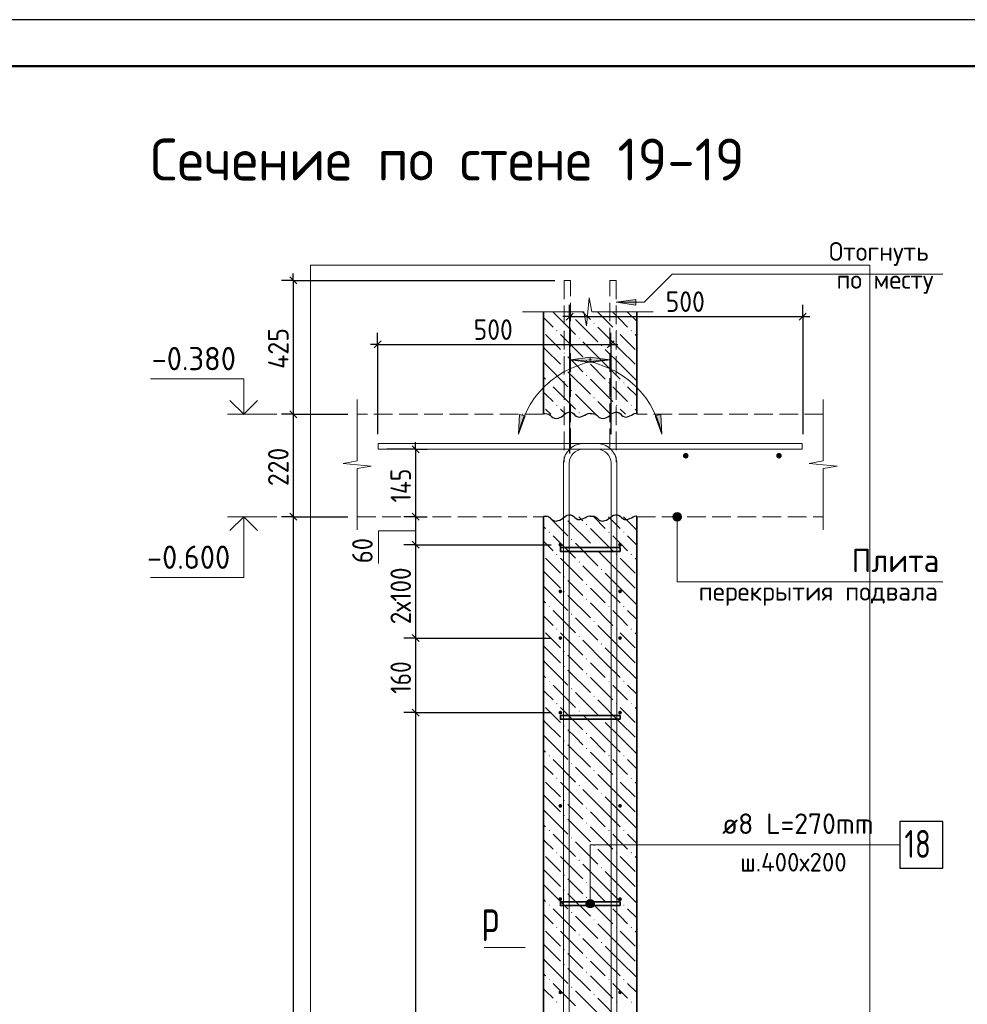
# Model space of a CAD drawing. Header units: millimetres. Extents: x 0 to 42000, y 0 to 29700.
# Tile 11 of 20: x 12682 to 22846, y 19140 to 29700. Entities that reach past the tile are written whole.
import ezdxf

# ---------------------------------------------------------------- set-up
doc = ezdxf.new("R2010")
doc.units = ezdxf.units.MM
doc.linetypes.add('______2', pattern=[270, 200, -70])
for name, color, linetype, lineweight in [('Standard', 7, 'Continuous', 25), ('ЖБ Перекрытие нижний уровень с отделкой', 7, '______2', 25), ('ЖБ Пилон', 7, 'Continuous', 35), ('ЖБ Стена верхний уровень', 7, 'Continuous', 35), ('Заголовок чертежа', 7, 'Continuous', 25), ('Позиционная метка диаметр_ шаг', 7, 'Continuous', 13), ('Позиционная метка линия выноска', 7, 'Continuous', 13), ('Примечания', 7, 'Continuous', 13), ('Сечения символ', 7, 'Continuous', 25), ('Стена фоновая арматура Х1', 7, 'Continuous', 35), ('Стена фоновая затяжка С-обр.', 52, 'Continuous', 25)]:
    doc.layers.add(name, color=color, linetype=linetype, lineweight=lineweight)
doc.layers.add('Стена Хомут', color=7, linetype='Continuous', lineweight=25, true_color=0x6e3c1e)
doc.styles.add('ISOCPEUR', font='txt')

msp = doc.modelspace()

# ---------------------------------------------------------------- hatches: boundary and pattern name
at = {"layer": 'ЖБ Пилон', "linetype": 'Continuous', "lineweight": 18, "transparency": 33554687}
for points in [[(18596, 26524), (18603, 26531), (18609, 26524), (18603, 26518)], [(18836, 26444), (18843, 26451), (18849, 26444), (18843, 26438)], [(18436, 26364), (18443, 26371), (18449, 26364), (18443, 26358)], [(19076, 26364), (19083, 26371), (19089, 26364), (19083, 26358)], [(19236, 26364), (19243, 26371), (19249, 26364), (19243, 26358)], [(18676, 26284), (18683, 26291), (18689, 26284), (18683, 26278)], [(18916, 26204), (18923, 26211), (18929, 26204), (18923, 26198)], [(18516, 26124), (18523, 26131), (18529, 26124), (18523, 26118)], [(18756, 26044), (18763, 26051), (18769, 26044), (18763, 26038)], [(18516, 25964), (18523, 25971), (18529, 25964), (18523, 25958)], [(18756, 25884), (18763, 25891), (18769, 25884), (18763, 25878)], [(18356, 25804), (18363, 25811), (18369, 25804), (18363, 25798)], [(18996, 25804), (19003, 25811), (19009, 25804), (19003, 25798)], [(19156, 25804), (19163, 25811), (19169, 25804), (19163, 25798)], [(18596, 25724), (18603, 25731), (18609, 25724), (18603, 25718)], [(18436, 25564), (18443, 25571), (18449, 25564), (18443, 25558)], [(18836, 25644), (18843, 25651), (18849, 25644), (18843, 25638)], [(19076, 25564), (19083, 25571), (19089, 25564), (19083, 25558)], [(19236, 25564), (19243, 25571), (19249, 25564), (19243, 25558)], [(18676, 25484), (18683, 25491), (18689, 25484), (18683, 25478)]]:
    msp.add_hatch(color=7, dxfattribs=at).paths.add_polyline_path(points, flags=16)
at = {"layer": 'ЖБ Стена верхний уровень', "linetype": 'Continuous', "lineweight": 18, "transparency": 33554687}
for points in [[(18516, 24364), (18520, 24368), (18525, 24368), (18529, 24364), (18523, 24358)], [(18756, 24284), (18763, 24291), (18769, 24284), (18763, 24278)], [(18356, 24204), (18363, 24211), (18369, 24204), (18363, 24198)], [(18996, 24204), (19003, 24211), (19009, 24204), (19003, 24198)], [(19156, 24204), (19163, 24211), (19169, 24204), (19163, 24198)], [(18596, 24124), (18603, 24131), (18609, 24124), (18603, 24118)], [(18836, 24044), (18843, 24051), (18849, 24044), (18843, 24038)], [(18436, 23964), (18443, 23971), (18449, 23964), (18443, 23958)], [(18676, 23884), (18683, 23891), (18689, 23884), (18683, 23878)], [(19076, 23964), (19083, 23971), (19089, 23964), (19083, 23958)], [(19236, 23964), (19243, 23971), (19249, 23964), (19243, 23958)], [(18916, 23804), (18923, 23811), (18929, 23804), (18923, 23798)], [(18516, 23724), (18523, 23731), (18529, 23724), (18523, 23718)], [(18516, 23564), (18523, 23571), (18529, 23564), (18523, 23558)], [(18756, 23644), (18763, 23651), (18769, 23644), (18763, 23638)], [(18756, 23484), (18763, 23491), (18769, 23484), (18763, 23478)], [(18356, 23404), (18363, 23411), (18369, 23404), (18363, 23398)], [(18996, 23404), (19003, 23411), (19009, 23404), (19003, 23398)], [(19156, 23404), (19163, 23411), (19169, 23404), (19163, 23398)], [(18596, 23324), (18603, 23331), (18609, 23324), (18603, 23318)], [(18836, 23244), (18843, 23251), (18849, 23244), (18843, 23238)], [(18436, 23164), (18443, 23171), (18449, 23164), (18443, 23158)], [(19076, 23164), (19083, 23171), (19089, 23164), (19083, 23158)], [(19236, 23164), (19243, 23171), (19249, 23164), (19243, 23158)], [(18676, 23084), (18683, 23091), (18689, 23084), (18683, 23078)], [(18516, 22924), (18523, 22931), (18529, 22924), (18523, 22918)], [(18916, 23004), (18923, 23011), (18929, 23004), (18923, 22998)], [(18756, 22844), (18763, 22851), (18769, 22844), (18763, 22838)], [(18516, 22764), (18523, 22771), (18529, 22764), (18523, 22758)], [(18356, 22604), (18363, 22611), (18369, 22604), (18363, 22598)], [(18756, 22684), (18763, 22691), (18769, 22684), (18763, 22678)], [(18996, 22604), (19003, 22611), (19009, 22604), (19003, 22598)], [(19156, 22604), (19163, 22611), (19169, 22604), (19163, 22598)], [(18596, 22524), (18603, 22531), (18609, 22524), (18603, 22518)], [(18836, 22444), (18843, 22451), (18849, 22444), (18843, 22438)], [(18436, 22364), (18443, 22371), (18449, 22364), (18443, 22358)], [(18676, 22284), (18683, 22291), (18689, 22284), (18683, 22278)], [(19076, 22364), (19083, 22371), (19089, 22364), (19083, 22358)], [(19236, 22364), (19243, 22371), (19249, 22364), (19243, 22358)], [(18916, 22204), (18923, 22211), (18929, 22204), (18923, 22198)], [(18516, 22124), (18523, 22131), (18529, 22124), (18523, 22118)], [(18516, 21964), (18523, 21971), (18529, 21964), (18523, 21958)], [(18756, 22044), (18763, 22051), (18769, 22044), (18763, 22038)], [(18756, 21884), (18763, 21891), (18769, 21884), (18763, 21878)], [(18356, 21804), (18363, 21811), (18369, 21804), (18363, 21798)], [(18996, 21804), (19003, 21811), (19009, 21804), (19003, 21798)], [(19156, 21804), (19163, 21811), (19169, 21804), (19163, 21798)], [(18596, 21724), (18603, 21731), (18609, 21724), (18603, 21718)], [(18836, 21644), (18843, 21651), (18849, 21644), (18843, 21638)], [(18436, 21564), (18443, 21571), (18449, 21564), (18443, 21558)], [(19076, 21564), (19083, 21571), (19089, 21564), (19083, 21558)], [(19236, 21564), (19243, 21571), (19249, 21564), (19243, 21558)], [(18676, 21484), (18683, 21491), (18689, 21484), (18683, 21478)], [(18916, 21404), (18923, 21411), (18929, 21404), (18923, 21398)], [(18516, 21324), (18523, 21331), (18529, 21324), (18523, 21318)], [(18756, 21244), (18763, 21251), (18769, 21244), (18763, 21238)], [(18516, 21164), (18523, 21171), (18529, 21164), (18523, 21158)], [(18756, 21084), (18763, 21091), (18769, 21084), (18763, 21078)], [(18356, 21004), (18363, 21011), (18369, 21004), (18363, 20998)], [(18596, 20924), (18603, 20931), (18609, 20924), (18603, 20918)], [(18996, 21004), (19003, 21011), (19009, 21004), (19003, 20998)], [(19156, 21004), (19163, 21011), (19169, 21004), (19163, 20998)], [(18836, 20844), (18843, 20851), (18849, 20844), (18843, 20838)], [(18436, 20764), (18443, 20771), (18449, 20764), (18443, 20758)], [(19076, 20764), (19083, 20771), (19089, 20764), (19083, 20758)], [(19236, 20764), (19243, 20771), (19249, 20764), (19243, 20758)], [(18676, 20684), (18683, 20691), (18689, 20684), (18683, 20678)], [(18916, 20604), (18923, 20611), (18929, 20604), (18923, 20598)], [(18516, 20524), (18523, 20531), (18529, 20524), (18523, 20518)], [(18756, 20444), (18763, 20451), (18769, 20444), (18763, 20438)], [(18516, 20364), (18523, 20371), (18529, 20364), (18523, 20358)], [(18756, 20284), (18763, 20291), (18769, 20284), (18763, 20278)], [(18356, 20204), (18363, 20211), (18369, 20204), (18363, 20198)], [(18996, 20204), (19003, 20211), (19009, 20204), (19003, 20198)], [(19156, 20204), (19163, 20211), (19169, 20204), (19163, 20198)], [(18596, 20124), (18603, 20131), (18609, 20124), (18603, 20118)], [(18436, 19964), (18443, 19971), (18449, 19964), (18443, 19958)], [(18836, 20044), (18843, 20051), (18849, 20044), (18843, 20038)], [(19076, 19964), (19083, 19971), (19089, 19964), (19083, 19958)], [(19236, 19964), (19243, 19971), (19249, 19964), (19243, 19958)], [(18676, 19884), (18683, 19891), (18689, 19884), (18683, 19878)], [(18916, 19804), (18923, 19811), (18929, 19804), (18923, 19798)], [(18516, 19724), (18523, 19731), (18529, 19724), (18523, 19718)], [(18756, 19644), (18763, 19651), (18769, 19644), (18763, 19638)], [(18516, 19564), (18523, 19571), (18529, 19564), (18523, 19558)], [(18756, 19484), (18763, 19491), (18769, 19484), (18763, 19478)], [(18356, 19404), (18363, 19411), (18369, 19404), (18363, 19398)], [(18596, 19324), (18603, 19331), (18609, 19324), (18603, 19318)], [(18996, 19404), (19003, 19411), (19009, 19404), (19003, 19398)], [(19156, 19404), (19163, 19411), (19169, 19404), (19163, 19398)], [(18836, 19244), (18843, 19251), (18849, 19244), (18843, 19238)], [(18436, 19164), (18443, 19171), (18449, 19164), (18443, 19158)], [(19076, 19164), (19083, 19171), (19089, 19164), (19083, 19158)], [(19236, 19164), (19243, 19171), (19249, 19164), (19243, 19158)]]:
    msp.add_hatch(color=7, dxfattribs=at).paths.add_polyline_path(points, flags=16)
at = {"layer": 'Позиционная метка линия выноска', "linetype": 'Continuous', "lineweight": 13, "transparency": 33554687}
for points in [[(19757, 24407), (19712, 24407), (19696, 24391)], [(19757, 24407), (19696, 24391), (19773, 24391)], [(19712, 24407), (19757, 24407), (19734, 24413)], [(19773, 24391), (19696, 24391), (19689, 24368)], [(19773, 24391), (19689, 24368), (19779, 24368)], [(19779, 24368), (19689, 24368), (19696, 24346)], [(19779, 24368), (19696, 24346), (19773, 24346)], [(19773, 24346), (19696, 24346), (19712, 24330)], [(19773, 24346), (19712, 24330), (19757, 24330)], [(19757, 24330), (19712, 24330), (19734, 24323)], [(18840, 20241), (18762, 20241), (18756, 20218)], [(18840, 20241), (18756, 20218), (18846, 20218)], [(18846, 20218), (18756, 20218), (18762, 20196)], [(18824, 20257), (18779, 20257), (18762, 20241)], [(18824, 20257), (18762, 20241), (18840, 20241)], [(18846, 20218), (18762, 20196), (18840, 20196)], [(18840, 20196), (18762, 20196), (18779, 20180)], [(18779, 20257), (18824, 20257), (18801, 20263)], [(18840, 20196), (18779, 20180), (18824, 20180)], [(18824, 20180), (18779, 20180), (18801, 20173)]]:
    msp.add_hatch(color=7, dxfattribs=at).paths.add_polyline_path(points)
at = {"layer": 'Примечания', "linetype": 'Continuous', "lineweight": 13, "transparency": 33554687}
for points in [[(19291, 26700), (19081, 26670), (19291, 26640)], [(18801, 26082), (18591, 26052), (18801, 26022)], [(18044, 25465), (18032, 25253), (18103, 25453)]]:
    msp.add_hatch(color=7, dxfattribs=at).paths.add_polyline_path(points)
for points in [[(18801, 26082), (19011, 26052), (18801, 26022)], [(19558, 25465), (19571, 25253), (19499, 25453)]]:
    msp.add_hatch(color=7, dxfattribs=at).paths.add_polyline_path(points, flags=16)
at = {"layer": 'Стена фоновая арматура Х1', "linetype": 'Continuous', "lineweight": 18, "transparency": 33554687}
for points in [[(19856, 25023), (19854, 25035), (19847, 25044), (19838, 25051), (19826, 25053), (19815, 25051), (19805, 25044), (19798, 25035), (19796, 25023), (19798, 25012), (19805, 25002), (19815, 24996), (19826, 24993), (19838, 24996), (19847, 25002), (19854, 25012)], [(20856, 25023), (20854, 25035), (20847, 25044), (20838, 25051), (20826, 25053), (20815, 25051), (20805, 25044), (20798, 25035), (20796, 25023), (20798, 25012), (20805, 25002), (20815, 24996), (20826, 24993), (20838, 24996), (20847, 25002), (20854, 25012)]]:
    msp.add_hatch(color=7, dxfattribs=at).paths.add_polyline_path(points)
at = {"layer": 'Стена Хомут', "linetype": 'Continuous', "lineweight": 13, "transparency": 33554687}
for points in [[(18501, 24068), (18500, 24076), (18495, 24082), (18489, 24087), (18481, 24088), (18473, 24087), (18467, 24082), (18463, 24076), (18461, 24068), (18463, 24061), (18467, 24054), (18473, 24050), (18481, 24048), (18489, 24050), (18495, 24054), (18500, 24061)], [(19141, 24068), (19140, 24076), (19135, 24082), (19129, 24087), (19121, 24088), (19113, 24087), (19107, 24082), (19103, 24076), (19101, 24068), (19103, 24061), (19107, 24054), (19113, 24050), (19121, 24048), (19129, 24050), (19135, 24054), (19140, 24061)], [(18501, 23568), (18500, 23576), (18495, 23582), (18489, 23587), (18481, 23588), (18473, 23587), (18467, 23582), (18463, 23576), (18461, 23568), (18463, 23561), (18467, 23554), (18473, 23550), (18481, 23548), (18489, 23550), (18495, 23554), (18500, 23561)], [(19141, 23568), (19140, 23576), (19135, 23582), (19129, 23587), (19121, 23588), (19113, 23587), (19107, 23582), (19103, 23576), (19101, 23568), (19103, 23561), (19107, 23554), (19113, 23550), (19121, 23548), (19129, 23550), (19135, 23554), (19140, 23561)], [(18501, 23068), (18500, 23076), (18495, 23082), (18489, 23087), (18481, 23088), (18473, 23087), (18467, 23082), (18463, 23076), (18461, 23068), (18463, 23061), (18467, 23054), (18473, 23050), (18481, 23048), (18489, 23050), (18495, 23054), (18500, 23061)], [(19141, 23068), (19140, 23076), (19135, 23082), (19129, 23087), (19121, 23088), (19113, 23087), (19107, 23082), (19103, 23076), (19101, 23068), (19103, 23061), (19107, 23054), (19113, 23050), (19121, 23048), (19129, 23050), (19135, 23054), (19140, 23061)], [(18501, 22268), (18500, 22276), (18495, 22282), (18489, 22287), (18481, 22288), (18473, 22287), (18467, 22282), (18463, 22276), (18461, 22268), (18463, 22261), (18467, 22254), (18473, 22250), (18481, 22248), (18489, 22250), (18495, 22254), (18500, 22261)], [(19141, 22268), (19140, 22276), (19135, 22282), (19129, 22287), (19121, 22288), (19113, 22287), (19107, 22282), (19103, 22276), (19101, 22268), (19103, 22261), (19107, 22254), (19113, 22250), (19121, 22248), (19129, 22250), (19135, 22254), (19140, 22261)], [(18501, 21268), (18500, 21276), (18495, 21282), (18489, 21287), (18481, 21288), (18473, 21287), (18467, 21282), (18463, 21276), (18461, 21268), (18463, 21261), (18467, 21254), (18473, 21250), (18481, 21248), (18489, 21250), (18495, 21254), (18500, 21261)], [(19141, 21268), (19140, 21276), (19135, 21282), (19129, 21287), (19121, 21288), (19113, 21287), (19107, 21282), (19103, 21276), (19101, 21268), (19103, 21261), (19107, 21254), (19113, 21250), (19121, 21248), (19129, 21250), (19135, 21254), (19140, 21261)], [(18501, 20268), (18500, 20276), (18495, 20282), (18489, 20287), (18481, 20288), (18473, 20287), (18467, 20282), (18463, 20276), (18461, 20268), (18463, 20261), (18467, 20254), (18473, 20250), (18481, 20248), (18489, 20250), (18495, 20254), (18500, 20261)], [(19141, 20268), (19140, 20276), (19135, 20282), (19129, 20287), (19121, 20288), (19113, 20287), (19107, 20282), (19103, 20276), (19101, 20268), (19103, 20261), (19107, 20254), (19113, 20250), (19121, 20248), (19129, 20250), (19135, 20254), (19140, 20261)], [(18501, 19268), (18500, 19276), (18495, 19282), (18489, 19287), (18481, 19288), (18473, 19287), (18467, 19282), (18463, 19276), (18461, 19268), (18463, 19261), (18467, 19254), (18473, 19250), (18481, 19248), (18489, 19250), (18495, 19254), (18500, 19261)], [(19141, 19268), (19140, 19276), (19135, 19282), (19129, 19287), (19121, 19288), (19113, 19287), (19107, 19282), (19103, 19276), (19101, 19268), (19103, 19261), (19107, 19254), (19113, 19250), (19121, 19248), (19129, 19250), (19135, 19254), (19140, 19261)]]:
    msp.add_hatch(color=7, dxfattribs=at).paths.add_polyline_path(points)

# ---------------------------------------------------------------- linework, layer by layer
at = {"layer": 'Standard', "color": 7, "linetype": 'Continuous', "lineweight": 25, "transparency": 33554687}
for p, q in [((15578, 26941), (15653, 26866)), ((18544, 26478), (18619, 26553)), ((21044, 26478), (21119, 26553)), ((16484, 26179), (16559, 26254)), ((18984, 26179), (19059, 26254)), ((15578, 25506), (15653, 25431)), ((16892, 25131), (16967, 25056)), ((15578, 24406), (15653, 24331)), ((16892, 24406), (16967, 24331)), ((16892, 24106), (16967, 24031)), ((16892, 23106), (16967, 23031)), ((16892, 22306), (16967, 22231))]:
    msp.add_line(p, q, dxfattribs=at)
at = {"layer": 'Standard', "color": 7, "linetype": 'Continuous', "lineweight": -3, "transparency": 33554687}
for p, q in [((15616, 26903), (15616, 26978)), ((15616, 26903), (15491, 26903)), ((15616, 26903), (15741, 26903)), ((15616, 26903), (18421, 26903)), ((18581, 26516), (18581, 26641)), ((21081, 26516), (21081, 26641)), ((18581, 26516), (18506, 26516)), ((18581, 26516), (18581, 26391)), ((18581, 26516), (18581, 25049)), ((18581, 26516), (21081, 26516)), ((21081, 26516), (21081, 26391)), ((21081, 26516), (21081, 25253)), ((21081, 26516), (21156, 26516)), ((16521, 26216), (16521, 26341)), ((19021, 26216), (19021, 26341)), ((16521, 26216), (16446, 26216)), ((16521, 26216), (16521, 26091)), ((16521, 26216), (16521, 25253)), ((16521, 26216), (19021, 26216)), ((19021, 26216), (19021, 26091)), ((19021, 26216), (19021, 25253)), ((19021, 26216), (19096, 26216)), ((15616, 25468), (15491, 25468)), ((15616, 25468), (15741, 25468)), ((15616, 25468), (16201, 25468)), ((15616, 25468), (15616, 24368)), ((16929, 25093), (16929, 25168)), ((16929, 25093), (16621, 25093)), ((16929, 25093), (16804, 25093)), ((16929, 25093), (17054, 25093)), ((15616, 24368), (15491, 24368)), ((15616, 24368), (15741, 24368)), ((15616, 24368), (16201, 24368)), ((15616, 24368), (15616, 11868)), ((16929, 24368), (16804, 24368)), ((16929, 24368), (17054, 24368)), ((16929, 24368), (16943, 24368)), ((16929, 24368), (16929, 24068)), ((16929, 24068), (16804, 24068)), ((16929, 24068), (17054, 24068)), ((16929, 24068), (18381, 24068)), ((16929, 24068), (16929, 23068)), ((16929, 23068), (16804, 23068)), ((16929, 23068), (17054, 23068)), ((16929, 23068), (18381, 23068)), ((16929, 23068), (16929, 22268)), ((16929, 22268), (16804, 22268)), ((16929, 22268), (17054, 22268)), ((16929, 22268), (18381, 22268)), ((16929, 22268), (16929, 12268))]:
    msp.add_line(p, q, dxfattribs=at)
at = {"layer": 'Standard', "color": 7, "linetype": 'Continuous', "lineweight": 13, "transparency": 33554687}
for p, q in [((15441, 25468), (14911, 25468)), ((15441, 24368), (14911, 24368))]:
    msp.add_line(p, q, dxfattribs=at)
at = {"layer": 'Standard', "color": 7, "linetype": 'Continuous', "lineweight": 25, "transparency": 33554687}
msp.add_lwpolyline([(0, 0), (42000, 0), (42000, 29700), (0, 29700), (0, 0)], close=True, dxfattribs=at)
at = {"layer": 'Standard', "color": 7, "linetype": 'Continuous', "lineweight": 50, "transparency": 33554687}
msp.add_lwpolyline([(2000, 29200), (41500, 29200), (41500, 500), (2000, 500), (2000, 29200)], close=True, dxfattribs=at)
at = {"layer": 'Standard', "color": 7, "linetype": 'Continuous', "lineweight": 13, "transparency": 33554687}
for points in [[(26042, 29200), (2000, 29200), (2000, 5158), (26042, 5158), (26042, 29200)], [(15085, 25468), (15085, 25848), (14085, 25848)], [(15085, 24368), (15085, 23718), (14085, 23718)], [(16929, 24219), (16529, 24219), (16529, 23869)]]:
    msp.add_lwpolyline(points, dxfattribs=at)
at = {"layer": 'Standard', "color": 254, "linetype": 'Continuous', "lineweight": 18, "true_color": 0xc4c4ff, "transparency": 33554687}
msp.add_lwpolyline([(15801, 8927), (21801, 8927), (21801, 27068), (15801, 27068), (15801, 8927)], dxfattribs=at)
at = {"layer": 'Standard', "color": 7, "linetype": 'Continuous', "lineweight": -3, "transparency": 33554687}
for points in [[(15616, 26903), (15616, 25857), (15616, 25857), (15616, 25468)], [(16929, 25093), (16929, 24432), (16929, 24432), (16929, 24368)]]:
    msp.add_lwpolyline(points, dxfattribs=at)
at = {"layer": 'Standard', "color": 7, "linetype": 'Continuous', "lineweight": 35, "transparency": 33554687}
for points in [[(15234, 25617), (15085, 25468), (14937, 25617)], [(15234, 24220), (15085, 24368), (14937, 24220)]]:
    msp.add_lwpolyline(points, dxfattribs=at)
at = {"layer": 'ЖБ Перекрытие нижний уровень с отделкой', "color": 7, "linetype": '______2', "lineweight": 18, "transparency": 33554687}
for p, q in [((18301, 25468), (16301, 25468)), ((21301, 25468), (19301, 25468)), ((16301, 24368), (18301, 24368)), ((19301, 24368), (21301, 24368))]:
    msp.add_line(p, q, dxfattribs=at)
at = {"layer": 'ЖБ Пилон', "color": 7, "linetype": 'Continuous', "lineweight": 35, "transparency": 33554687}
for p, q in [((18301, 26568), (18301, 25468)), ((19301, 25468), (19301, 26568))]:
    msp.add_line(p, q, dxfattribs=at)
at = {"layer": 'ЖБ Пилон', "color": 9, "linetype": 'Continuous', "lineweight": 18, "true_color": 0xc7c7c7, "transparency": 33554687}
for p, q in [((18323, 26484), (18301, 26506)), ((18403, 26564), (18643, 26324)), ((18559, 26568), (18563, 26564)), ((18719, 26568), (18803, 26484)), ((18879, 26568), (19043, 26404)), ((19123, 26484), (19043, 26564)), ((19203, 26564), (19301, 26466)), ((18403, 26404), (18323, 26484)), ((18643, 26484), (18883, 26244)), ((19123, 26164), (18883, 26404)), ((19203, 26404), (19123, 26484)), ((18323, 26324), (18483, 26164)), ((18483, 26324), (18723, 26084)), ((19123, 26324), (19283, 26164)), ((19283, 26324), (19301, 26306)), ((18963, 26004), (18723, 26244)), ((18323, 26164), (18301, 26186)), ((18323, 26164), (18483, 26004)), ((18643, 26004), (18563, 26084)), ((18963, 26164), (19123, 26004)), ((19123, 26164), (19283, 26004)), ((18301, 26026), (18323, 26004)), ((18323, 26004), (18563, 25764)), ((18723, 25924), (18643, 26004)), ((18803, 26004), (18963, 25844)), ((18963, 26004), (19123, 25844)), ((19123, 26004), (19301, 25826)), ((18563, 25924), (18803, 25684)), ((18301, 25866), (18323, 25844)), ((18803, 25844), (19043, 25604)), ((18323, 25684), (18301, 25706)), ((18403, 25604), (18323, 25684)), ((18403, 25764), (18643, 25524)), ((18643, 25684), (18859, 25468)), ((19123, 25684), (19043, 25764)), ((19203, 25604), (19123, 25684)), ((19203, 25764), (19301, 25666)), ((19019, 25468), (18883, 25604)), ((18323, 25524), (18379, 25468)), ((18483, 25524), (18539, 25468)), ((19123, 25524), (19179, 25468)), ((19283, 25524), (19301, 25506))]:
    msp.add_line(p, q, dxfattribs=at)
at = {"layer": 'ЖБ Стена верхний уровень', "color": 7, "linetype": 'Continuous', "lineweight": 35, "transparency": 33554687}
for p, q in [((18301, 24368), (18301, 11868)), ((19301, 11868), (19301, 24368))]:
    msp.add_line(p, q, dxfattribs=at)
at = {"layer": 'ЖБ Стена верхний уровень', "color": 9, "linetype": 'Continuous', "lineweight": 18, "true_color": 0xc7c7c7, "transparency": 33554687}
for p, q in [((18359, 24368), (18563, 24164)), ((18563, 24324), (18803, 24084)), ((18723, 24324), (18679, 24368)), ((18839, 24368), (18963, 24244)), ((18999, 24368), (19123, 24244)), ((19159, 24368), (19301, 24226)), ((18301, 24266), (18323, 24244)), ((18803, 24244), (19043, 24004)), ((18323, 24084), (18301, 24106)), ((18403, 24004), (18323, 24084)), ((18403, 24164), (18643, 23924)), ((18643, 24084), (18883, 23844)), ((19123, 24084), (19043, 24164)), ((19203, 24004), (19123, 24084)), ((19203, 24164), (19301, 24066)), ((19123, 23764), (18883, 24004)), ((18323, 23924), (18483, 23764)), ((18483, 23924), (18723, 23684)), ((19123, 23924), (19283, 23764)), ((19283, 23924), (19301, 23906)), ((18323, 23764), (18301, 23786)), ((18323, 23764), (18483, 23604)), ((18963, 23604), (18723, 23844)), ((18963, 23764), (19123, 23604)), ((19123, 23764), (19283, 23604)), ((18643, 23604), (18563, 23684)), ((18301, 23626), (18323, 23604)), ((18323, 23604), (18563, 23364)), ((18723, 23524), (18643, 23604)), ((18803, 23604), (18963, 23444)), ((18963, 23604), (19123, 23444)), ((19123, 23604), (19301, 23426)), ((18301, 23466), (18323, 23444)), ((18563, 23524), (18803, 23284)), ((18803, 23444), (19043, 23204)), ((18403, 23364), (18643, 23124)), ((19123, 23284), (19043, 23364)), ((19203, 23364), (19301, 23266)), ((18323, 23284), (18301, 23306)), ((18403, 23204), (18323, 23284)), ((18643, 23284), (18883, 23044)), ((19203, 23204), (19123, 23284)), ((19123, 22964), (18883, 23204)), ((18323, 23124), (18483, 22964)), ((18483, 23124), (18723, 22884)), ((18963, 22804), (18723, 23044)), ((19123, 23124), (19283, 22964)), ((19283, 23124), (19301, 23106)), ((18323, 22964), (18301, 22986)), ((18323, 22964), (18483, 22804)), ((18963, 22964), (19123, 22804)), ((19123, 22964), (19283, 22804)), ((18301, 22826), (18323, 22804)), ((18643, 22804), (18563, 22884)), ((18323, 22804), (18563, 22564)), ((18563, 22724), (18803, 22484)), ((18723, 22724), (18643, 22804)), ((18803, 22804), (18963, 22644)), ((18963, 22804), (19123, 22644)), ((19123, 22804), (19301, 22626)), ((18301, 22666), (18323, 22644)), ((18803, 22644), (19043, 22404)), ((18323, 22484), (18301, 22506)), ((18403, 22564), (18643, 22324)), ((19123, 22484), (19043, 22564)), ((19203, 22564), (19301, 22466)), ((18403, 22404), (18323, 22484)), ((18643, 22484), (18883, 22244)), ((19123, 22164), (18883, 22404)), ((19203, 22404), (19123, 22484)), ((18323, 22324), (18483, 22164)), ((18483, 22324), (18723, 22084)), ((19123, 22324), (19283, 22164)), ((19283, 22324), (19301, 22306)), ((18323, 22164), (18301, 22186)), ((18963, 22004), (18723, 22244)), ((18323, 22164), (18483, 22004)), ((18643, 22004), (18563, 22084)), ((18963, 22164), (19123, 22004)), ((19123, 22164), (19283, 22004)), ((18301, 22026), (18323, 22004)), ((18323, 22004), (18563, 21764)), ((18723, 21924), (18643, 22004)), ((18803, 22004), (18963, 21844)), ((18963, 22004), (19123, 21844)), ((19123, 22004), (19301, 21826)), ((18301, 21866), (18323, 21844)), ((18563, 21924), (18803, 21684)), ((18403, 21764), (18643, 21524)), ((18803, 21844), (19043, 21604)), ((19123, 21684), (19043, 21764)), ((19203, 21764), (19301, 21666)), ((18323, 21684), (18301, 21706)), ((18403, 21604), (18323, 21684)), ((18643, 21684), (18883, 21444)), ((19203, 21604), (19123, 21684)), ((19123, 21364), (18883, 21604)), ((18323, 21524), (18483, 21364)), ((18483, 21524), (18723, 21284)), ((18963, 21204), (18723, 21444)), ((19123, 21524), (19283, 21364)), ((19283, 21524), (19301, 21506)), ((18323, 21364), (18301, 21386)), ((18323, 21364), (18483, 21204)), ((18963, 21364), (19123, 21204)), ((19123, 21364), (19283, 21204)), ((18301, 21226), (18323, 21204)), ((18643, 21204), (18563, 21284)), ((18323, 21204), (18563, 20964)), ((18563, 21124), (18803, 20884)), ((18723, 21124), (18643, 21204)), ((18803, 21204), (18963, 21044)), ((18963, 21204), (19123, 21044)), ((19123, 21204), (19301, 21026)), ((18301, 21066), (18323, 21044)), ((18803, 21044), (19043, 20804)), ((18403, 20964), (18643, 20724)), ((19123, 20884), (19043, 20964)), ((19203, 20964), (19301, 20866)), ((18323, 20884), (18301, 20906)), ((18403, 20804), (18323, 20884)), ((18643, 20884), (18883, 20644)), ((19123, 20564), (18883, 20804)), ((19203, 20804), (19123, 20884)), ((18323, 20724), (18483, 20564)), ((18483, 20724), (18723, 20484)), ((19123, 20724), (19283, 20564)), ((19283, 20724), (19301, 20706)), ((18963, 20404), (18723, 20644)), ((18323, 20564), (18301, 20586)), ((18323, 20564), (18483, 20404)), ((18963, 20564), (19123, 20404)), ((19123, 20564), (19283, 20404)), ((18301, 20426), (18323, 20404)), ((18323, 20404), (18563, 20164)), ((18643, 20404), (18563, 20484)), ((18723, 20324), (18643, 20404)), ((18803, 20404), (18963, 20244)), ((18963, 20404), (19123, 20244)), ((19123, 20404), (19301, 20226)), ((18563, 20324), (18803, 20084)), ((18301, 20266), (18323, 20244)), ((18803, 20244), (19043, 20004)), ((18323, 20084), (18301, 20106)), ((18403, 20004), (18323, 20084)), ((18403, 20164), (18643, 19924)), ((18643, 20084), (18883, 19844)), ((19123, 20084), (19043, 20164)), ((19203, 20004), (19123, 20084)), ((19203, 20164), (19301, 20066)), ((19123, 19764), (18883, 20004)), ((18323, 19924), (18483, 19764)), ((18483, 19924), (18723, 19684)), ((19123, 19924), (19283, 19764)), ((19283, 19924), (19301, 19906)), ((18323, 19764), (18301, 19786)), ((18323, 19764), (18483, 19604)), ((18963, 19604), (18723, 19844)), ((18963, 19764), (19123, 19604)), ((19123, 19764), (19283, 19604)), ((18643, 19604), (18563, 19684)), ((18301, 19626), (18323, 19604)), ((18323, 19604), (18563, 19364)), ((18723, 19524), (18643, 19604)), ((18803, 19604), (18963, 19444)), ((18963, 19604), (19123, 19444)), ((19123, 19604), (19301, 19426)), ((18301, 19466), (18323, 19444)), ((18563, 19524), (18803, 19284)), ((18803, 19444), (19043, 19204)), ((18403, 19364), (18643, 19124)), ((19123, 19284), (19043, 19364)), ((19203, 19364), (19301, 19266)), ((18323, 19284), (18301, 19306)), ((18403, 19204), (18323, 19284)), ((18643, 19284), (18883, 19044)), ((19203, 19204), (19123, 19284)), ((19123, 18964), (18883, 19204))]:
    msp.add_line(p, q, dxfattribs=at)
at = {"layer": 'Позиционная метка линия выноска', "color": 7, "linetype": 'Continuous', "lineweight": 13, "transparency": 33554687}
for p, q in [((19734, 24413), (19734, 24413)), ((19689, 24368), (19689, 24368)), ((19734, 24323), (19734, 24323)), ((19779, 24368), (19779, 24368)), ((18756, 20218), (18756, 20218)), ((18801, 20263), (18801, 20263)), ((18801, 20173), (18801, 20173)), ((18846, 20218), (18846, 20218)), ((17665, 19749), (18105, 19749))]:
    msp.add_line(p, q, dxfattribs=at)
for points in [[(19734, 24368), (19734, 23670), (22582, 23670)], [(22122, 20850), (18801, 20850), (18801, 20218)]]:
    msp.add_lwpolyline(points, dxfattribs=at)
for centre in [(19734, 24368), (18801, 20218)]:
    msp.add_circle(centre, 45, dxfattribs=at)
at = {"layer": 'Примечания', "color": 7, "linetype": '______2', "lineweight": 13, "transparency": 33554687}
for p, q in [((18591, 26903), (18521, 26903)), ((18521, 26903), (18521, 24953)), ((18591, 25115), (18591, 26903)), ((19011, 25115), (19011, 26903)), ((19011, 26903), (19081, 26903)), ((19081, 26903), (19081, 24953))]:
    msp.add_line(p, q, dxfattribs=at)
at = {"layer": 'Примечания', "color": 7, "linetype": 'Continuous', "lineweight": 13, "transparency": 33554687}
for p, q in [((18762, 26418), (18790, 26718)), ((18790, 26718), (18818, 26568)), ((19291, 26700), (19081, 26670)), ((19081, 26670), (19081, 26670)), ((19081, 26670), (19081, 26670)), ((19081, 26670), (19081, 26670)), ((19081, 26670), (19291, 26640)), ((19291, 26640), (19291, 26700)), ((19291, 26670), (19306, 26670)), ((18076, 26568), (18734, 26568)), ((18734, 26568), (18762, 26418)), ((18818, 26568), (19476, 26568)), ((19476, 26568), (19476, 26568)), ((18801, 26082), (18591, 26052)), ((18591, 26052), (18591, 26052)), ((18591, 26052), (18591, 26052)), ((18591, 26052), (18591, 26052)), ((18591, 26052), (18801, 26022)), ((18801, 26052), (18786, 26052)), ((18801, 26022), (18801, 26082)), ((18801, 26082), (19011, 26052)), ((18801, 26022), (18801, 26082)), ((19011, 26052), (18801, 26022)), ((18801, 26052), (18816, 26052)), ((19011, 26052), (19011, 26052)), ((19011, 26052), (19011, 26052)), ((19011, 26052), (19011, 26052)), ((16301, 25627), (16301, 24969)), ((21301, 25627), (21301, 24969)), ((18044, 25465), (18032, 25253)), ((18032, 25253), (18103, 25453)), ((18103, 25453), (18044, 25465)), ((18074, 25459), (18077, 25474)), ((19499, 25453), (19558, 25465)), ((19571, 25253), (19499, 25453)), ((19528, 25459), (19525, 25474)), ((19558, 25465), (19571, 25253)), ((18032, 25253), (18032, 25253)), ((18032, 25253), (18032, 25253)), ((18032, 25253), (18032, 25253)), ((19571, 25253), (19571, 25253)), ((19571, 25253), (19571, 25253)), ((19571, 25253), (19571, 25253)), ((16301, 24969), (16151, 24941)), ((16151, 24941), (16451, 24913)), ((21301, 24969), (21151, 24941)), ((21151, 24941), (21451, 24913)), ((16451, 24913), (16301, 24885)), ((16301, 24885), (16301, 24227)), ((21451, 24913), (21301, 24885)), ((21301, 24885), (21301, 24227)), ((16301, 24227), (16301, 24227)), ((21301, 24227), (21301, 24227))]:
    msp.add_line(p, q, dxfattribs=at)
at = {"layer": 'Примечания', "color": 7, "linetype": 'Continuous', "lineweight": 25, "transparency": 33554687}
for p, q in [((19301, 25477), (19301, 25477)), ((19301, 24377), (19301, 24377))]:
    msp.add_line(p, q, dxfattribs=at)
at = {"layer": 'Примечания', "color": 7, "linetype": 'Continuous', "lineweight": 13, "transparency": 33554687}
msp.add_lwpolyline([(22582, 26970), (19681, 26970), (19381, 26670), (19081, 26670)], dxfattribs=at)
at = {"layer": 'Примечания', "color": 7, "linetype": 'Continuous', "lineweight": 25, "transparency": 33554687}
for points in [[(18301, 25477), (18320, 25477), (18340, 25474), (18358, 25468), (18372, 25457), (18385, 25444), (18399, 25433), (18418, 25426), (18437, 25423), (18457, 25427), (18475, 25434), (18492, 25442), (18507, 25453), (18521, 25464), (18535, 25476), (18552, 25485), (18571, 25489), (18591, 25489), (18611, 25483), (18625, 25473), (18638, 25460), (18652, 25449), (18669, 25440), (18689, 25438), (18709, 25443), (18726, 25451), (18743, 25459), (18761, 25468), (18778, 25476), (18797, 25479), (18801, 25480)], [(18801, 25477), (18820, 25477), (18840, 25474), (18858, 25468), (18872, 25457), (18885, 25444), (18899, 25433), (18918, 25426), (18937, 25423), (18957, 25427), (18975, 25434), (18992, 25442), (19007, 25453), (19021, 25464), (19035, 25476), (19052, 25485), (19071, 25489), (19091, 25489), (19111, 25483), (19125, 25473), (19138, 25460), (19152, 25449), (19169, 25440), (19189, 25438), (19209, 25443), (19226, 25451), (19243, 25459), (19261, 25468), (19278, 25476), (19297, 25479), (19301, 25480)], [(18301, 24377), (18320, 24377), (18340, 24374), (18358, 24368), (18372, 24357), (18385, 24344), (18399, 24333), (18418, 24326), (18437, 24323), (18457, 24327), (18475, 24334), (18492, 24342), (18507, 24353), (18521, 24364), (18535, 24376), (18552, 24385), (18571, 24389), (18591, 24389), (18611, 24383), (18625, 24373), (18638, 24360), (18652, 24349), (18669, 24340), (18689, 24338), (18709, 24343), (18726, 24351), (18743, 24359), (18761, 24368), (18778, 24376), (18797, 24379), (18801, 24380)], [(18801, 24377), (18820, 24377), (18840, 24374), (18858, 24368), (18872, 24357), (18885, 24344), (18899, 24333), (18918, 24326), (18937, 24323), (18957, 24327), (18975, 24334), (18992, 24342), (19007, 24353), (19021, 24364), (19035, 24376), (19052, 24385), (19071, 24389), (19091, 24389), (19111, 24383), (19125, 24373), (19138, 24360), (19152, 24349), (19169, 24340), (19189, 24338), (19209, 24343), (19226, 24351), (19243, 24359), (19261, 24368), (19278, 24376), (19297, 24379), (19301, 24380)]]:
    msp.add_lwpolyline(points, dxfattribs=at)
at = {"layer": 'Примечания', "color": 7, "linetype": 'Continuous', "lineweight": 13, "transparency": 33554687}
for centre, start, end in [((19011, 25052), 90, 168.397), ((18591, 25052), 11.603, 90)]:
    msp.add_arc(centre, 1000, start, end, dxfattribs=at)
at = {"layer": 'Стена фоновая арматура Х1', "color": 7, "linetype": 'Continuous', "lineweight": 18, "transparency": 33554687}
for points in [[(19026, 11868), (19026, 24949), (19022, 24976), (19013, 25004), (18999, 25029), (18982, 25049), (18962, 25066), (18936, 25080), (18909, 25089), (18882, 25093), (16526, 25093), (16526, 25153), (18886, 25153), (18923, 25148), (18961, 25136), (18996, 25116), (19025, 25092), (19049, 25063), (19068, 25028), (19081, 24990), (19086, 24953), (19086, 11868), (19026, 11868)], [(18516, 11868), (18516, 24953), (18521, 24990), (18534, 25028), (18553, 25063), (18578, 25092), (18606, 25116), (18641, 25136), (18680, 25148), (18716, 25153), (21076, 25153), (21076, 25093), (18720, 25093), (18693, 25089), (18666, 25080), (18641, 25066), (18620, 25049), (18603, 25029), (18589, 25004), (18580, 24976), (18576, 24949), (18576, 11868), (18516, 11868)]]:
    msp.add_lwpolyline(points, dxfattribs=at)
at = {"layer": 'Стена фоновая затяжка С-обр.', "color": 7, "linetype": 'Continuous', "lineweight": 35, "transparency": 33554687}
for points in [[(19121, 23998), (18481, 23998), (18481, 24038), (19121, 24038), (19121, 23998)], [(19121, 22198), (18481, 22198), (18481, 22238), (19121, 22238), (19121, 22198)], [(19121, 20198), (18481, 20198), (18481, 20238), (19121, 20238), (19121, 20198)]]:
    msp.add_lwpolyline(points, dxfattribs=at)
at = {"layer": 'Стена фоновая затяжка С-обр.', "color": 7, "linetype": 'Continuous', "lineweight": 25, "transparency": 33554687}
msp.add_lwpolyline([(22122, 20600), (22582, 20600), (22582, 21100), (22122, 21100), (22122, 20600)], dxfattribs=at)

# ---------------------------------------------------------------- texts
at = {"layer": 'Standard', "color": 7, "linetype": 'Continuous', "lineweight": 25, "transparency": 33554687, "attachment_point": 7, "style": 'ISOCPEUR'}
for s, insert, char_height, width in [('\\W0.91;500', (19611, 26566), 220, 561.98), ('\\W0.91;500', (17551, 26266), 220, 561.99), ('\\W0.95;-0.380', (14098, 25940), 250, 1067.86), ('\\W0.95;-0.600', (14048, 23810), 250, 1067.86)]:
    msp.add_mtext(s, dxfattribs=dict(at, insert=insert, char_height=char_height, width=width))
at = {"layer": 'Standard', "color": 7, "linetype": 'Continuous', "lineweight": 25, "transparency": 33554687, "char_height": 220, "attachment_point": 7, "rotation": 90, "style": 'ISOCPEUR'}
for s, insert, width in [('\\W0.92;425', (15566, 25955), 584.44), ('\\W0.91;220', (15566, 24698), 561.99), ('\\W0.83;145', (16879, 24522), 531.41), ('\\W0.87;60', (16468, 23871), 403.92), ('\\W0.89;2х100', (16879, 23216), 823.55), ('\\W0.83;160', (16879, 22470), 508.58)]:
    msp.add_mtext(s, dxfattribs=dict(at, insert=insert, width=width))
at = {"layer": 'Standard', "color": 7, "linetype": 'Continuous', "lineweight": 18, "transparency": 33554687, "insert": (20409, 20564), "char_height": 200, "width": 1335.96, "attachment_point": 7, "style": 'ISOCPEUR'}
msp.add_mtext('\\W0.97;ш.400х200', dxfattribs=at)
at = {"layer": 'Заголовок чертежа', "color": 7, "linetype": 'Continuous', "lineweight": 50, "transparency": 33554687, "insert": (14085, 27975), "char_height": 450, "width": 6872.61, "attachment_point": 7, "style": 'ISOCPEUR'}
msp.add_mtext('\\W0.96;Сечение по стене 19-19', dxfattribs=at)
at = {"layer": 'Позиционная метка диаметр_ шаг', "color": 7, "linetype": 'Continuous', "lineweight": 18, "transparency": 33554687, "char_height": 200, "attachment_point": 7, "style": 'ISOCPEUR'}
for s, insert, width in [('\\W0.97;Отогнуть', (21362, 27060), 1316.06), ('\\W0.97;по месту', (21442, 26760), 1236.1)]:
    msp.add_mtext(s, dxfattribs=dict(at, insert=insert, width=width))
at = {"layer": 'Позиционная метка диаметр_ шаг', "color": 7, "linetype": 'Continuous', "lineweight": 25, "transparency": 33554687, "attachment_point": 7, "style": 'ISOCPEUR'}
for s, insert, char_height, width in [('\\W0.95;Плита', (21607, 23775), 250, 1093.32), ('\\W0.98;перекрытия подвала', (19965, 23415), 200, 2696.75)]:
    msp.add_mtext(s, dxfattribs=dict(at, insert=insert, char_height=char_height, width=width))
at = {"layer": 'Сечения символ', "color": 7, "linetype": 'Continuous', "lineweight": 35, "transparency": 33554687, "insert": (17634, 19817), "char_height": 350, "width": 380.82, "attachment_point": 7, "style": 'ISOCPEUR'}
msp.add_mtext('\\W0.78;р', dxfattribs=at)
at = {"layer": 'Стена фоновая затяжка С-обр.', "color": 7, "linetype": 'Continuous', "lineweight": 13, "transparency": 33554687, "attachment_point": 7, "style": 'ISOCPEUR'}
for s, insert, char_height, width in [('\\W0.98;ø8 L=270mm ', (20216, 20967), 220, 1888.52), ('\\W0.75;18', (22172, 20710), 300, 472.28)]:
    msp.add_mtext(s, dxfattribs=dict(at, insert=insert, char_height=char_height, width=width))

doc.saveas('drawing.dxf')
